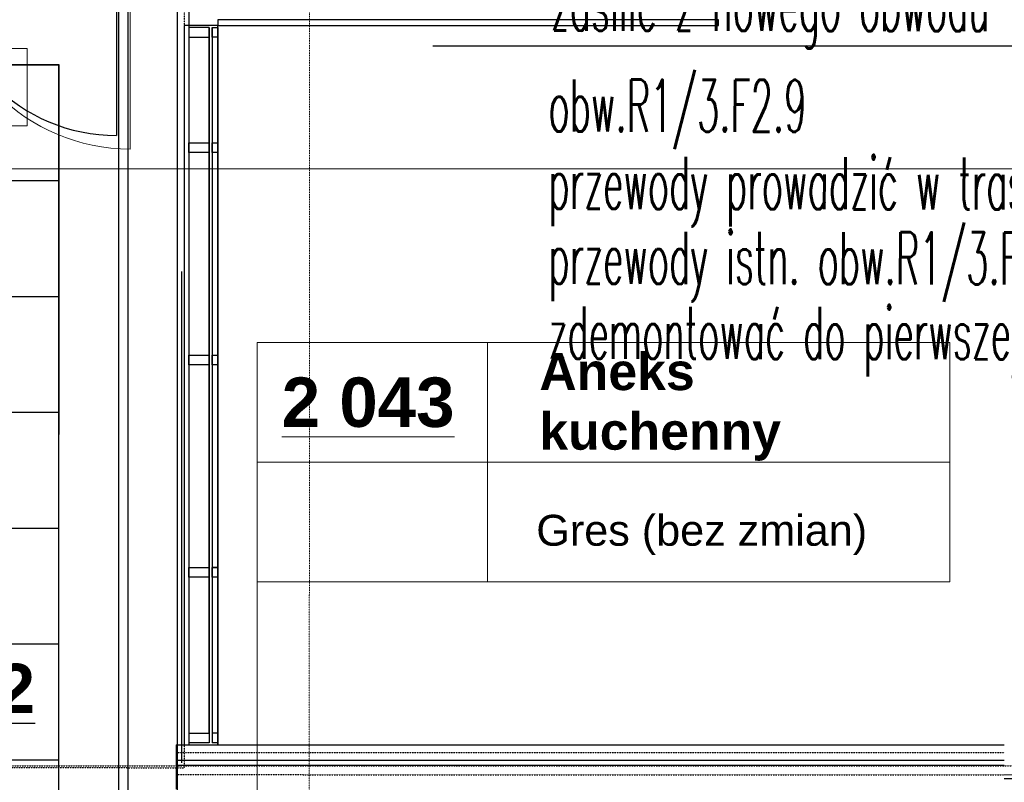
# Model space of a CAD drawing. Header units: millimetres. Extents: x -8838 to 31257, y -6224 to 3754.
# Tile 87 of 185: x 897 to 1407, y -4012 to -3617. Entities that reach past the tile are written whole.
import ezdxf
from ezdxf.enums import TextEntityAlignment as Align

# ---------------------------------------------------------------- set-up
doc = ezdxf.new("R2010")
doc.units = ezdxf.units.MM
doc.header["$LTSCALE"] = 10
doc.header["$MEASUREMENT"] = 0
for name, pattern in [('rzut 2 pietra$0$ArchiTECH.PC 1. Line Type', [0.004, 0.003, -0.001]), ('rzut 2 pietra$0$ArchiTECH.PC 5. Line Type', [0.0053, 0.003, -0.001, 0.0003, -0.001]), ('rzut 2 pietra$0$ArchiTECH.PC Solid Line Type', [0]), ('SUFIT_2 PIETRO$0$ArchiTECH.PC 1. Line Type', [0.004, 0.003, -0.001]), ('SUFIT_2 PIETRO$0$ArchiTECH.PC Solid Line Type', [0])]:
    doc.linetypes.add(name, pattern=pattern)
for name, color, linetype, lineweight in [('_Etap_2_opis', 7, 'CONTINUOUS', 30), ('_Etap_3_opis', 7, 'CONTINUOUS', 30), ('_Etapy_opis', 7, 'CONTINUOUS', 18), ('IS_ARCH', 254, 'CONTINUOUS', 18)]:
    doc.layers.add(name, color=color, linetype=linetype, lineweight=lineweight)
for name, color, linetype in [('SUFIT_2 PIETRO$0$INWENTARYZACJA', 254, 'CONTINUOUS'), ('SUFIT_2 PIETRO$0$nr pom PB', 254, 'CONTINUOUS'), ('SUFIT_2 PIETRO$0$OŚWIETLENIE_KULAB', 254, 'CONTINUOUS'), ('SUFIT_2 PIETRO$0$sciany projektowane', 254, 'CONTINUOUS'), ('SUFIT_2 PIETRO$0$SUFIT NOWY 39', 254, 'CONTINUOUS'), ('SUFIT_2 PIETRO$0$TYP SUFITÓW_NOWYCH', 254, 'CONTINUOUS')]:
    doc.layers.add(name, color=color, linetype=linetype)
doc.styles.add('romans1', font='simplex.shx', dxfattribs={"width": 0.8})
doc.styles.add('rzut 2 pietra$0$ArchiTECHStyle1', font='arial.ttf', dxfattribs={"height": 0.16})
doc.styles.add('rzut 2 pietra$0$ArchiTECHStyle2', font='arialbd.ttf', dxfattribs={"height": 0.192})
doc.styles.add('SUFIT_2 PIETRO$0$ArchiTECHStyle3', font='arialbd.ttf', dxfattribs={"height": 0.384})

msp = doc.modelspace()

# ---------------------------------------------------------------- linework, layer by layer
at = {"layer": '_Etap_3_opis'}
msp.add_line((1111.28, -3630.44), (1697.91, -3630.44), dxfattribs=at)
at = {"layer": '_Etapy_opis', "color": 4}
msp.add_lwpolyline([(-776.25, 604.49), (-776.25, -3694.17), (2363.6, -3694.17), (2363.6, -1431.17), (1440, -1431.17), (1440, 604.49), (-776.25, 604.49)], dxfattribs=at)
at = {"layer": '_Etapy_opis', "color": 3}
msp.add_lwpolyline([(3387.76, -3694.17), (-3457.77, -3694.17), (-3457.77, -5859.46), (4191.22, -5859.46), (4191.22, -3961.27), (3489.57, -3961.21), (3387.76, -3694.17)], dxfattribs=at)
at = {"layer": 'IS_ARCH', "linetype": 'rzut 2 pietra$0$ArchiTECH.PC 5. Line Type'}
msp.add_line((1047.47, -3087.83), (1047.16, -6167.36), dxfattribs=at)
at = {"layer": 'IS_ARCH', "linetype": 'rzut 2 pietra$0$ArchiTECH.PC Solid Line Type'}
for p, q in [((954.51, -3586.83), (954.51, -3683.83)), ((985, -3599.83), (985, -3992.45)), ((1000, -3619.83), (982.5, -3619.83)), ((982.5, -3619.83), (982.5, -3992.46)), ((985, -3620.83), (985, -3625.83)), ((995.53, -3620.83), (985, -3620.83)), ((995.53, -3625.83), (995.53, -3620.83)), ((995.53, -3986.46), (995.53, -3620.83)), ((995.53, -3620.83), (995.53, -3987.46)), ((997.01, -3625.83), (997.01, -3620.83)), ((997.01, -3620.83), (1000, -3620.83)), ((997.01, -3620.83), (997.01, -3986.46)), ((997.01, -3620.83), (997.01, -3987.46)), ((1000, -3616.83), (1000, -3619.83)), ((1259.25, -3616.83), (1000, -3616.83)), ((1000, -3619.83), (1259.25, -3619.83)), ((1000, -3992.46), (1000, -3619.83)), ((1000, -3620.83), (1000, -3625.83)), ((1000, -3620.83), (1000, -3992.46)), ((1259.25, -3619.83), (1259.25, -3616.83)), ((985, -3625.83), (995.53, -3625.83)), ((1000, -3625.83), (997.01, -3625.83)), ((813.72, -3631.83), (901.29, -3631.83)), ((901.29, -3631.83), (901.29, -3671.83)), ((901.29, -3671.83), (813.72, -3671.83)), ((985, -3685.65), (985, -3680.65)), ((985, -3680.65), (995.53, -3680.65)), ((995.53, -3680.65), (995.53, -3685.65)), ((997.01, -3685.65), (997.01, -3680.65)), ((997.01, -3680.65), (1000, -3680.65)), ((1000, -3680.65), (1000, -3685.65)), ((995.53, -3685.65), (985, -3685.65)), ((1000, -3685.65), (997.01, -3685.65)), ((981.21, -3747.35), (981.21, -4001.85)), ((1020.39, -3784.09), (1379.19, -3784.09)), ((1020.39, -3784.09), (1020.39, -3908.02)), ((1139.62, -3784.09), (1139.62, -3908.02)), ((1379.19, -3784.09), (1379.19, -3908.02)), ((985, -3795.62), (985, -3790.62)), ((985, -3790.62), (995.53, -3790.62)), ((995.53, -3790.62), (995.53, -3795.62)), ((997.01, -3795.62), (997.01, -3790.62)), ((997.01, -3790.62), (1000, -3790.62)), ((1000, -3790.62), (1000, -3795.62)), ((995.53, -3795.62), (985, -3795.62)), ((1000, -3795.62), (997.01, -3795.62)), ((1020.39, -3846.06), (1379.19, -3846.06)), ((985, -3905.59), (985, -3900.59)), ((985, -3900.59), (995.53, -3900.59)), ((985, -3900.59), (995.53, -3900.59)), ((985, -3900.59), (985, -3905.59)), ((995.53, -3900.59), (995.53, -3905.59)), ((995.53, -3900.59), (995.53, -3905.59)), ((997.01, -3905.59), (997.01, -3900.59)), ((997.01, -3900.59), (1000, -3900.59)), ((997.01, -3900.59), (997.01, -3905.59)), ((1000, -3900.59), (997.01, -3900.59)), ((1000, -3900.59), (1000, -3905.59)), ((1000, -3900.59), (1000, -3905.59)), ((995.53, -3905.59), (985, -3905.59)), ((995.53, -3905.59), (985, -3905.59)), ((1000, -3905.59), (997.01, -3905.59)), ((1000, -3905.59), (997.01, -3905.59)), ((1020.39, -3908.02), (1379.19, -3908.02)), ((1020.39, -3908.02), (1020.39, -4120.95)), ((985, -3986.46), (995.53, -3986.46)), ((985, -3986.46), (985, -3991.46)), ((995.53, -3986.46), (995.53, -3991.46)), ((997.01, -3986.46), (997.01, -3991.46)), ((1000, -3986.46), (997.01, -3986.46)), ((1000, -3986.46), (1000, -3991.46)), ((978.45, -3992.46), (978.45, -4015.46)), ((978.45, -3992.46), (1407.38, -3992.5)), ((982.5, -3992.46), (1000, -3992.46)), ((995.53, -3991.46), (985, -3991.46)), ((1000, -3991.46), (997.01, -3991.46)), ((978.45, -4000.46), (1407.38, -4000.5)), ((978.45, -4002.96), (1407.38, -4003)), ((1407.38, -4008), (1646.12, -4008)), ((1407.38, -4009.99), (1647.38, -4010.02))]:
    msp.add_line(p, q, dxfattribs=at)
at = {"layer": 'IS_ARCH', "linetype": 'rzut 2 pietra$0$ArchiTECH.PC 1. Line Type'}
for p, q in [((982.51, -3599.84), (982.51, -4004.38)), ((978.45, -3996.46), (1407.38, -3996.5)), ((-2053.16, -4003.06), (5561.51, -4003.81)), ((732.51, -4004.04), (982.51, -4004.38)), ((978.45, -4007.96), (1407.38, -4008))]:
    msp.add_line(p, q, dxfattribs=at)
at = {"layer": 'IS_ARCH', "linetype": 'rzut 2 pietra$0$ArchiTECH.PC Solid Line Type'}
msp.add_arc((954.51, -3586.83), 97, 180, 270, dxfattribs=at)
at = {"layer": 'SUFIT_2 PIETRO$0$INWENTARYZACJA', "linetype": 'SUFIT_2 PIETRO$0$ArchiTECH.PC 1. Line Type'}
for p, q in [((982.51, -3599.84), (982.51, -4004.38)), ((978.45, -3996.46), (1407.38, -3996.5)), ((-2053.16, -4003.06), (5561.51, -4003.81)), ((732.51, -4004.04), (982.51, -4004.38)), ((978.45, -4007.96), (1407.38, -4008))]:
    msp.add_line(p, q, dxfattribs=at)
at = {"layer": 'SUFIT_2 PIETRO$0$INWENTARYZACJA', "linetype": 'SUFIT_2 PIETRO$0$ArchiTECH.PC Solid Line Type'}
for p, q in [((985, -3599.83), (985, -3992.45)), ((1000, -3619.83), (982.5, -3619.83)), ((982.5, -3619.83), (982.5, -3992.46)), ((995.53, -3620.83), (985, -3620.83)), ((985, -3620.83), (985, -3625.83)), ((995.53, -3620.83), (995.53, -3987.46)), ((995.53, -3986.46), (995.53, -3620.83)), ((995.53, -3625.83), (995.53, -3620.83)), ((997.01, -3620.83), (997.01, -3987.46)), ((997.01, -3620.83), (997.01, -3986.46)), ((997.01, -3620.83), (1000, -3620.83)), ((997.01, -3625.83), (997.01, -3620.83)), ((1000, -3616.83), (1000, -3619.83)), ((1259.25, -3616.83), (1000, -3616.83)), ((1000, -3992.46), (1000, -3619.83)), ((1000, -3619.83), (1259.25, -3619.83)), ((1000, -3620.83), (1000, -3992.46)), ((1000, -3620.83), (1000, -3625.83)), ((1259.25, -3619.83), (1259.25, -3616.83)), ((985, -3625.83), (995.53, -3625.83)), ((1000, -3625.83), (997.01, -3625.83)), ((985, -3680.65), (995.53, -3680.65)), ((985, -3685.65), (985, -3680.65)), ((995.53, -3680.65), (995.53, -3685.65)), ((997.01, -3680.65), (1000, -3680.65)), ((997.01, -3685.65), (997.01, -3680.65)), ((1000, -3680.65), (1000, -3685.65)), ((995.53, -3685.65), (985, -3685.65)), ((1000, -3685.65), (997.01, -3685.65)), ((981.21, -3747.35), (981.21, -4001.85)), ((985, -3790.62), (995.53, -3790.62)), ((985, -3795.62), (985, -3790.62)), ((995.53, -3790.62), (995.53, -3795.62)), ((997.01, -3790.62), (1000, -3790.62)), ((997.01, -3795.62), (997.01, -3790.62)), ((1000, -3790.62), (1000, -3795.62)), ((995.53, -3795.62), (985, -3795.62)), ((1000, -3795.62), (997.01, -3795.62)), ((985, -3900.59), (985, -3905.59)), ((985, -3900.59), (995.53, -3900.59)), ((985, -3900.59), (995.53, -3900.59)), ((985, -3905.59), (985, -3900.59)), ((995.53, -3900.59), (995.53, -3905.59)), ((995.53, -3900.59), (995.53, -3905.59)), ((1000, -3900.59), (997.01, -3900.59)), ((997.01, -3900.59), (997.01, -3905.59)), ((997.01, -3900.59), (1000, -3900.59)), ((997.01, -3905.59), (997.01, -3900.59)), ((1000, -3900.59), (1000, -3905.59)), ((1000, -3900.59), (1000, -3905.59)), ((995.53, -3905.59), (985, -3905.59)), ((995.53, -3905.59), (985, -3905.59)), ((1000, -3905.59), (997.01, -3905.59)), ((1000, -3905.59), (997.01, -3905.59)), ((985, -3986.46), (985, -3991.46)), ((985, -3986.46), (995.53, -3986.46)), ((995.53, -3986.46), (995.53, -3991.46)), ((1000, -3986.46), (997.01, -3986.46)), ((997.01, -3986.46), (997.01, -3991.46)), ((1000, -3986.46), (1000, -3991.46)), ((978.45, -3992.46), (1407.38, -3992.5)), ((978.45, -3992.46), (978.45, -4015.46)), ((982.5, -3992.46), (1000, -3992.46)), ((995.53, -3991.46), (985, -3991.46)), ((1000, -3991.46), (997.01, -3991.46)), ((978.45, -4000.46), (1407.38, -4000.5)), ((978.45, -4002.96), (1407.38, -4003)), ((1407.38, -4009.99), (1647.38, -4010.02))]:
    msp.add_line(p, q, dxfattribs=at)
at = {"layer": 'SUFIT_2 PIETRO$0$OŚWIETLENIE_KULAB', "linetype": 'SUFIT_2 PIETRO$0$ArchiTECH.PC Solid Line Type'}
for p, q in [((948.56, -3602.21), (948.56, -4433.41)), ((948.56, -3602.21), (948.56, -4433.41)), ((953.56, -4433.41), (953.56, -3602.21)), ((953.56, -4433.41), (953.56, -3602.21))]:
    msp.add_line(p, q, dxfattribs=at)
at = {"layer": 'SUFIT_2 PIETRO$0$sciany projektowane', "linetype": 'SUFIT_2 PIETRO$0$ArchiTECH.PC Solid Line Type'}
msp.add_line((947.51, -3586.83), (947.51, -3676.83), dxfattribs=at)
msp.add_arc((947.51, -3586.83), 90, 180, 270, dxfattribs=at)
at = {"layer": 'SUFIT_2 PIETRO$0$SUFIT NOWY 39', "linetype": 'SUFIT_2 PIETRO$0$ArchiTECH.PC Solid Line Type'}
for p, q in [((979, -3599.83), (979, -4416.04)), ((797.49, -3640.1), (917.49, -3640.1)), ((797.49, -3640.1), (917.55, -3640.1)), ((797.49, -3640.2), (917.55, -3640.2)), ((917.49, -3640.1), (917.49, -4360.1)), ((917.49, -3640.1), (917.49, -4360.1)), ((917.55, -3640.1), (917.49, -4360.1)), ((797.49, -3700.2), (917.54, -3700.2)), ((797.49, -3760.2), (917.54, -3760.2)), ((797.49, -3820.2), (917.53, -3820.2)), ((797.49, -3880.2), (917.53, -3880.2)), ((797.49, -3940.2), (917.52, -3940.2)), ((797.49, -4000.2), (917.52, -4000.2))]:
    msp.add_line(p, q, dxfattribs=at)
at = {"layer": 'SUFIT_2 PIETRO$0$TYP SUFITÓW_NOWYCH', "linetype": 'SUFIT_2 PIETRO$0$ArchiTECH.PC Solid Line Type'}
for p, q in [((797.49, -3640.1), (917.49, -3640.1)), ((917.49, -3640.1), (917.49, -4360.1))]:
    msp.add_line(p, q, dxfattribs=at)

# ---------------------------------------------------------------- texts
at = {"layer": '_Etap_2_opis', "style": 'romans1', "width": 0.5}
for s, p in [('zasilić z nowego obwodu', (1172.41, -3622.5)), ('obw.R1/3.F2.9', (1171.24, -3674.8)), ('przewody prowadzić w trasie z inst. klimatyzacji', (1171.24, -3714.86)), ('przewody istn. obw.R1/3.F2.7', (1171.24, -3753.67)), ('zdemontować do pierwszej puszki', (1171.24, -3792.48))]:
    msp.add_text(s, height=27, rotation=359.9189, dxfattribs=at).set_placement(p)
at = {"layer": 'IS_ARCH'}
for s, height, style, p in [('Aneks', 19.2, 'rzut 2 pietra$0$ArchiTECHStyle2', (1166.52, -3814.49)), ('%%u2 043%%u', 25.6, 'rzut 2 pietra$0$ArchiTECHStyle2', (1033.1, -3835.48)), ('kuchenny', 19.2, 'rzut 2 pietra$0$ArchiTECHStyle2', (1166.52, -3845.37)), ('Gres (bez zmian)', 16, 'rzut 2 pietra$0$ArchiTECHStyle1', (1164.95, -3894.16))]:
    msp.add_text(s, height=height, dxfattribs=dict(at, style=style)).set_placement(p, align=Align.BOTTOM_LEFT)
at = {"layer": 'SUFIT_2 PIETRO$0$nr pom PB', "style": 'SUFIT_2 PIETRO$0$ArchiTECHStyle3'}
msp.add_text('%%u2 042%%u', height=25.6, dxfattribs=at).set_placement((815.83, -3983.78), align=Align.BOTTOM_LEFT)

doc.saveas('drawing.dxf')
